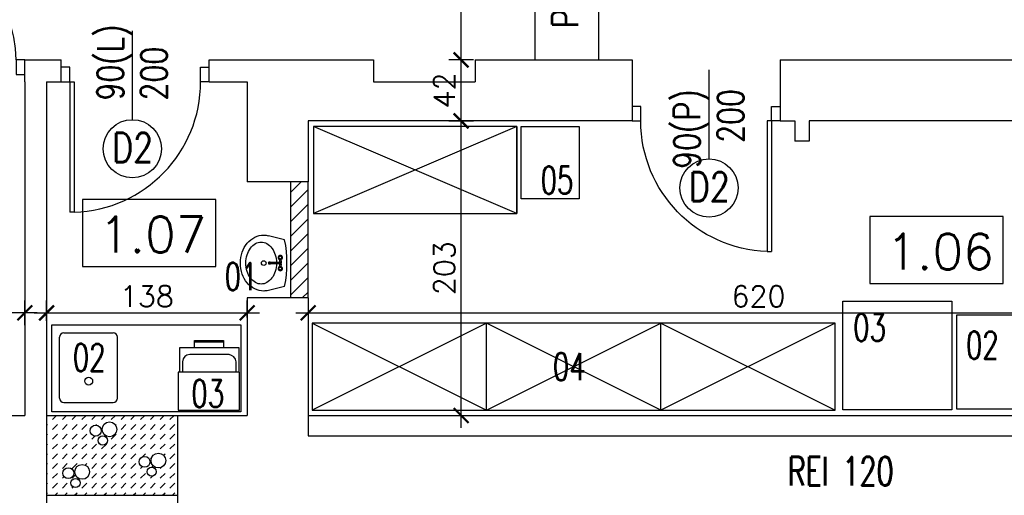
# Model space of a CAD drawing. Header units: millimetres. Extents: x 31969 to 285678, y -69766 to -5517.
# Tile 25 of 37: x 142723 to 143400, y -10660 to -10332. Entities that reach past the tile are written whole.
import ezdxf
from ezdxf.lldxf.tags import DXFTag

# ---------------------------------------------------------------- set-up
doc = ezdxf.new("R2010")
doc.units = ezdxf.units.MM
for name, color, linetype in [('a-biblioteka', 251, 'Continuous'), ('a-opis 3', 15, 'Continuous'), ('a-opis stolarki 1', 3, 'Continuous'), ('a-opis stolarki 2', 1, 'Continuous'), ('a-opis technologii 2', 12, 'Continuous'), ('a-przekrój 2', 251, 'Continuous'), ('a-stolarka drzwiowa', 3, 'Continuous'), ('a-stolarka okienna', 3, 'Continuous'), ('a-wymiary', 11, 'Continuous'), ('a-wyposażenie', 84, 'Continuous'), ('a-ściany działowe projektowane', 5, 'Continuous'), ('a-ściany istniejące murowane', 6, 'Continuous'), ('a-ściany nośne projektowane', 7, 'Continuous')]:
    doc.layers.add(name, color=color, linetype=linetype)
doc.styles.add('MAREK', font='simplex.shx')
doc.styles.add('RS01507', font='romans.shx', dxfattribs={"width": 0.7, "height": 0.15})
doc.styles.add('WYMIAR', font='romans.shx', dxfattribs={"width": 0.8})
tags = doc.linetypes.add('DASHED', pattern=[0.75, 0.5, -0.25]).pattern_tags.tags
tags[6:7] = [DXFTag(74, 4), DXFTag(75, 0), DXFTag(340, '0'), DXFTag(46, 1.0), DXFTag(50, 0.0), DXFTag(44, 0.0), DXFTag(45, 0.0)]
tags[4:5] = [DXFTag(74, 4), DXFTag(75, 0), DXFTag(340, '0'), DXFTag(46, 1.0), DXFTag(50, 0.0), DXFTag(44, 0.0), DXFTag(45, 0.0)]
doc.dimstyles.new('MAREK', dxfattribs={"dimscale": 0.85, "dimtxt": 17, "dimasz": 12, "dimexe": 10, "dimexo": 0.625, "dimgap": 5, "dimtad": 1, "dimdec": 1, "dimdsep": 46, "dimtxsty": 'MAREK', "dimblk1": 'ARCHTICK', "dimblk2": 'ARCHTICK', "dimsah": 1, "dimcen": 2.5, "dimdle": 10, "dimadec": 0, "dimazin": 0, "dimtfac": 1, "dimtdec": 1, "dimtmove": 1, "dimatfit": 3, "dimldrblk": 'ARCHTICK', "dimfxl": 0, "dimtolj": 1, "dimtzin": 0, "dimarcsym": 0})

# ---------------------------------------------------------------- blocks, each defined once
blk = doc.blocks.new('A$C42BE72CD')
at = {"layer": 'a-stolarka drzwiowa'}
for p, q in [((6, 99.95), (0, 99.95)), ((6, 89.95), (6, 99.95)), ((96, 89.95), (96, 99.95)), ((96, 99.95), (102, 99.95)), ((0, 89.95), (6, 89.95)), ((6, 89.95), (9, 89.95)), ((6, 89.95), (6, 0)), ((9, 89.95), (9, 0)), ((102, 89.95), (96, 89.95)), ((9, 0), (6, 0))]:
    blk.add_line(p, q, dxfattribs=at)
at = {"layer": 'a-stolarka drzwiowa', "linetype": 'DASHED', "lineweight": 25, "ltscale": 20}
blk.add_arc((6, 89.95), 90, 271.91021, 0, dxfattribs=at)
blk = doc.blocks.new('_ARCHTICK')
at = {"color": 0, "linetype": 'ByBlock', "const_width": 0.15}
blk.add_lwpolyline([(-0.5, -0.5), (0.5, 0.5)], dxfattribs=at)
blk = doc.blocks.new('*D1399')
at = {"layer": 'a-wymiary', "color": 0, "lineweight": -2, "ltscale": 100}
for p, q in [((142458.07, -10542.86), (142458.07, -10525.86)), ((142726.07, -10542.86), (142726.07, -10525.86)), ((142734.57, -10534.36), (142449.57, -10534.36))]:
    blk.add_line(p, q, dxfattribs=at)
at = {"layer": 'DEFPOINTS', "color": 0}
for p in [(142458.07, -10534.36), (142458.07, -10599.89), (142726.07, -10599.89)]:
    blk.add_point(p, dxfattribs=at)
at = {"layer": 'a-wymiary', "color": 0, "linetype": 'ByBlock', "lineweight": -2, "xscale": 10.2, "yscale": 10.2, "zscale": 10.2, "rotation": 180}
blk.add_blockref('_ARCHTICK', (142458.07, -10534.36), dxfattribs=at)
at = {"layer": 'a-wymiary', "color": 0, "linetype": 'ByBlock', "lineweight": -2, "xscale": 10.2, "yscale": 10.2, "zscale": 10.2}
blk.add_blockref('_ARCHTICK', (142726.07, -10534.36), dxfattribs=at)
at = {"layer": 'a-wymiary', "color": 0, "ltscale": 100, "insert": (142592.07, -10522.88), "char_height": 14.45, "attachment_point": 5, "style": 'MAREK'}
blk.add_mtext('\\A1;268', dxfattribs=at)
blk = doc.blocks.new('*D1406')
at = {"layer": 'a-wymiary', "color": 0, "lineweight": -2, "ltscale": 100}
for p, q in [((143026.41, -10613.6), (143026.41, -10393.6)), ((143017.91, -10402.1), (143034.91, -10402.1)), ((143017.91, -10605.1), (143034.91, -10605.1))]:
    blk.add_line(p, q, dxfattribs=at)
at = {"layer": 'DEFPOINTS', "color": 0}
for p in [(142932.54, -10402.1), (143026.41, -10402.1), (142932.54, -10605.1)]:
    blk.add_point(p, dxfattribs=at)
at = {"layer": 'a-wymiary', "color": 0, "linetype": 'ByBlock', "lineweight": -2, "xscale": 10.2, "yscale": 10.2, "zscale": 10.2}
for p, rotation in [((143026.41, -10402.1), 90), ((143026.41, -10605.1), 270)]:
    blk.add_blockref('_ARCHTICK', p, dxfattribs=dict(at, rotation=rotation))
at = {"layer": 'a-wymiary', "color": 0, "ltscale": 100, "insert": (143014.94, -10503.6), "char_height": 14.45, "attachment_point": 5, "rotation": 90, "style": 'MAREK'}
blk.add_mtext('\\A1;203', dxfattribs=at)
blk = doc.blocks.new('*D1407')
at = {"layer": 'a-wymiary', "color": 0, "lineweight": -2, "ltscale": 100}
for p, q in [((143026.41, -10410.6), (143026.41, -10351.6)), ((143034.91, -10360.1), (143017.91, -10360.1)), ((143017.91, -10402.1), (143034.91, -10402.1))]:
    blk.add_line(p, q, dxfattribs=at)
at = {"layer": 'DEFPOINTS', "color": 0}
for p in [(143026.41, -10360.1), (143041.99, -10360.1), (142932.54, -10402.1)]:
    blk.add_point(p, dxfattribs=at)
at = {"layer": 'a-wymiary', "color": 0, "linetype": 'ByBlock', "lineweight": -2, "xscale": 10.2, "yscale": 10.2, "zscale": 10.2}
for p, rotation in [((143026.41, -10360.1), 90), ((143026.41, -10402.1), 270)]:
    blk.add_blockref('_ARCHTICK', p, dxfattribs=dict(at, rotation=rotation))
at = {"layer": 'a-wymiary', "color": 0, "ltscale": 100, "insert": (143014.94, -10381.1), "char_height": 14.45, "attachment_point": 5, "rotation": 90, "style": 'MAREK'}
blk.add_mtext('\\A1;42', dxfattribs=at)
blk = doc.blocks.new('*D1408')
at = {"layer": 'a-wymiary', "color": 0, "lineweight": -2, "ltscale": 100}
for p, q in [((143026.41, -10368.6), (143026.41, -10192.6)), ((143017.91, -10201.1), (143034.91, -10201.1)), ((143034.91, -10360.1), (143017.91, -10360.1))]:
    blk.add_line(p, q, dxfattribs=at)
at = {"layer": 'DEFPOINTS', "color": 0}
for p in [(143014.52, -10201.1), (143026.41, -10201.1), (143041.99, -10360.1)]:
    blk.add_point(p, dxfattribs=at)
at = {"layer": 'a-wymiary', "color": 0, "linetype": 'ByBlock', "lineweight": -2, "xscale": 10.2, "yscale": 10.2, "zscale": 10.2}
for p, rotation in [((143026.41, -10201.1), 90), ((143026.41, -10360.1), 270)]:
    blk.add_blockref('_ARCHTICK', p, dxfattribs=dict(at, rotation=rotation))
at = {"layer": 'a-wymiary', "color": 0, "ltscale": 100, "insert": (143014.94, -10280.6), "char_height": 14.45, "attachment_point": 5, "rotation": 90, "style": 'MAREK'}
blk.add_mtext('\\A1;159', dxfattribs=at)
blk = doc.blocks.new('*D1420')
at = {"layer": 'a-wymiary', "color": 0, "lineweight": -2, "ltscale": 100}
for p, q in [((142741.07, -10539.81), (142741.07, -10525.86)), ((142879.07, -10537.63), (142879.07, -10525.86)), ((142732.57, -10534.36), (142887.57, -10534.36))]:
    blk.add_line(p, q, dxfattribs=at)
at = {"layer": 'DEFPOINTS', "color": 0}
for p in [(142879.07, -10534.36), (142879.07, -10538.16), (142741.07, -10540.34)]:
    blk.add_point(p, dxfattribs=at)
at = {"layer": 'a-wymiary', "color": 0, "linetype": 'ByBlock', "lineweight": -2, "xscale": 10.2, "yscale": 10.2, "zscale": 10.2, "rotation": 180}
blk.add_blockref('_ARCHTICK', (142741.07, -10534.36), dxfattribs=at)
at = {"layer": 'a-wymiary', "color": 0, "linetype": 'ByBlock', "lineweight": -2, "xscale": 10.2, "yscale": 10.2, "zscale": 10.2}
blk.add_blockref('_ARCHTICK', (142879.07, -10534.36), dxfattribs=at)
at = {"layer": 'a-wymiary', "color": 0, "ltscale": 100, "insert": (142810.07, -10522.88), "char_height": 14.45, "attachment_point": 5, "style": 'MAREK'}
blk.add_mtext('\\A1;138', dxfattribs=at)
blk = doc.blocks.new('*D1421')
at = {"layer": 'a-wymiary', "color": 0, "lineweight": -2, "ltscale": 100}
for p, q in [((143541.07, -10525.86), (143541.07, -10542.86)), ((142921.07, -10528.52), (142921.07, -10542.86)), ((142912.57, -10534.36), (143549.57, -10534.36))]:
    blk.add_line(p, q, dxfattribs=at)
at = {"layer": 'DEFPOINTS', "color": 0}
for p in [(143541.07, -10514.89), (142921.07, -10527.99), (143541.07, -10534.36)]:
    blk.add_point(p, dxfattribs=at)
at = {"layer": 'a-wymiary', "color": 0, "linetype": 'ByBlock', "lineweight": -2, "xscale": 10.2, "yscale": 10.2, "zscale": 10.2, "rotation": 180}
blk.add_blockref('_ARCHTICK', (142921.07, -10534.36), dxfattribs=at)
at = {"layer": 'a-wymiary', "color": 0, "linetype": 'ByBlock', "lineweight": -2, "xscale": 10.2, "yscale": 10.2, "zscale": 10.2}
blk.add_blockref('_ARCHTICK', (143541.07, -10534.36), dxfattribs=at)
at = {"layer": 'a-wymiary', "color": 0, "ltscale": 100, "insert": (143231.07, -10522.88), "char_height": 14.45, "attachment_point": 5, "style": 'MAREK'}
blk.add_mtext('\\A1;620', dxfattribs=at)
blk = doc.blocks.new('A$C742963B9')
at = {"layer": 'a-stolarka drzwiowa'}
for p, q in [((6, 88.49), (0, 88.49)), ((6, 78.49), (6, 88.49)), ((86, 78.49), (86, 88.49)), ((86, 88.49), (92, 88.49)), ((0, 78.49), (6, 78.49)), ((86, 78.49), (83, 78.49)), ((83, 78.49), (83, 0)), ((92, 78.49), (86, 78.49)), ((86, 78.49), (86, 0)), ((83, 0), (86, 0))]:
    blk.add_line(p, q, dxfattribs=at)
at = {"layer": 'a-stolarka drzwiowa', "linetype": 'DASHED', "lineweight": 25, "ltscale": 20}
blk.add_arc((84.5, 78.49), 78.5, 180, 268.90511, dxfattribs=at)

msp = doc.modelspace()

# ---------------------------------------------------------------- hatches: boundary and pattern name
at = {"layer": 'a-przekrój 2', "ltscale": 0.1}
h = msp.add_hatch(dxfattribs=at)
h.set_pattern_fill('LINE', color=256, scale=2.25, angle=45)
h.paths.add_polyline_path([(142921.07, -10444.1), (142909.07, -10444.1), (142909.07, -10524.1), (142921.07, -10524.1)])
at = {"layer": 'a-przekrój 2', "ltscale": 100}
h = msp.add_hatch(dxfattribs=at)
h.set_pattern_fill('DASH', color=256, scale=1.5, angle=45, style=0)
h.set_pattern_definition([(45, (673, 0), (4e-16, 6.73519209), [4.7625, -4.7625])])
h.paths.add_polyline_path([(142831.07, -10605.1), (142815.56, -10605.1), (142815.56, -10631.68, -0.571043), (142823.11, -10636.13, -0.571043), (142815.56, -10640.59), (142815.56, -10641.48, -0.208613), (142816.58, -10643.8, -0.208613), (142815.56, -10646.12), (142815.56, -10660.1), (142831.07, -10660.1)])
h.paths.add_polyline_path([(142815.56, -10631.68), (142815.56, -10605.1), (142780.56, -10640.1), (142800.56, -10660.1), (142815.56, -10660.1), (142815.56, -10646.12, -0.654789), (142810.24, -10643.8, -0.654789), (142815.56, -10641.48), (142815.56, -10640.59, -0.27304), (142812.93, -10636.13, -0.27304)])
h.paths.add_polyline_path([(142812.28, -10637.02, -1), (142804.71, -10637.02, -1)], flags=16)
h.paths.add_polyline_path([(142815.56, -10605.1), (142780.56, -10605.1), (142780.56, -10611.25, -0.68768), (142789.44, -10614.65, -0.68768), (142780.56, -10618.05), (142780.56, -10619.26, -0.338581), (142782.9, -10622.32, -0.338581), (142780.56, -10625.37), (142780.56, -10640.1)])
h.paths.add_polyline_path([(142776.57, -10622.32, -0.49412), (142780.56, -10619.26), (142780.56, -10618.05, -0.185059), (142779.26, -10614.65, -0.185059), (142780.56, -10611.25), (142780.56, -10605.1), (142745.56, -10605.1), (142780.56, -10640.1), (142780.56, -10625.37, -0.49412)])
h.paths.add_polyline_path([(142771.04, -10615.54, -1), (142778.6, -10615.54, -1)], flags=16)
h.paths.add_polyline_path([(142745.56, -10605.1), (142745.56, -10660.1), (142760.56, -10660.1), (142780.56, -10640.1)])
h.paths.add_polyline_path([(142770.62, -10643.93, -1), (142760.44, -10643.93, -1)], flags=16)
h.paths.add_polyline_path([(142759.79, -10644.82, -1), (142752.22, -10644.82, -1)], flags=16)
h.paths.add_polyline_path([(142764.09, -10651.59, -1), (142757.75, -10651.59, -1)], flags=16)
h.paths.add_polyline_path([(142745.56, -10605.1), (142741.07, -10605.1), (142741.07, -10660.1), (142745.56, -10660.1)])
h.paths.add_polyline_path([(142780.56, -10640.1), (142760.56, -10660.1), (142780.56, -10660.1)], flags=17)
h.paths.add_polyline_path([(142780.56, -10640.1), (142780.56, -10660.1), (142800.56, -10660.1)], flags=17)

# ---------------------------------------------------------------- linework, layer by layer
at = {"layer": 'a-biblioteka', "linetype": 'DASHED', "lineweight": 25, "ltscale": 20}
for p, q in [((143077.07, -10201.1), (143077.07, -10360.1)), ((143121.07, -10201.1), (143121.07, -10360.1))]:
    msp.add_line(p, q, dxfattribs=at)
at = {"layer": 'a-opis 3'}
for points in [[(142857.59, -10456.2), (142765.67, -10456.2), (142765.67, -10502.44), (142857.59, -10502.44)], [(143399.61, -10467.93), (143307.69, -10467.93), (143307.69, -10514.17), (143399.61, -10514.17)]]:
    msp.add_lwpolyline(points, close=True, dxfattribs=at)
at = {"layer": 'a-opis stolarki 1'}
for p, q in [((142800.07, -10401.23), (142800.07, -10339.94)), ((143197.07, -10428.23), (143197.07, -10366.94))]:
    msp.add_line(p, q, dxfattribs=at)
at = {"layer": 'a-opis stolarki 2'}
for centre in [(142800.07, -10421.28), (143197.07, -10448.28)]:
    msp.add_circle(centre, 20.05, dxfattribs=at)
at = {"layer": 'a-przekrój 2'}
for centre, radius in [((142774.82, -10615.54), 3.78), ((142784.35, -10614.65), 5.09), ((142779.73, -10622.32), 3.17), ((142808.49, -10637.02), 3.78), ((142818.02, -10636.13), 5.09), ((142756, -10644.82), 3.78), ((142765.53, -10643.93), 5.09), ((142813.41, -10643.8), 3.17), ((142760.92, -10651.59), 3.17)]:
    msp.add_circle(centre, radius, dxfattribs=at)
at = {"layer": 'a-stolarka okienna', "linetype": 'DASHED', "lineweight": 25, "ltscale": 20}
for p, q in [((142921.07, -10605.1), (142921.07, -10619.1)), ((142921.07, -10619.1), (143555.07, -10619.1))]:
    msp.add_line(p, q, dxfattribs=at)
at = {"layer": 'a-wyposażenie'}
for p, q in [((143064.85, -10465.86), (142924.85, -10405.86)), ((142924.85, -10405.86), (142924.85, -10465.86)), ((143064.85, -10405.86), (142924.85, -10405.86)), ((143064.85, -10405.86), (142924.85, -10465.86)), ((143064.85, -10465.86), (143064.85, -10405.86)), ((143064.85, -10405.86), (143064.85, -10465.86)), ((142924.85, -10465.86), (143064.85, -10465.86)), ((142904.93, -10484), (142893.76, -10481.2)), ((142901.47, -10497.17), (142901.28, -10499.63)), ((142902.35, -10497.17), (142902.53, -10499.63)), ((142894.73, -10499.42), (142894.28, -10499.42)), ((142894.73, -10500.69), (142894.28, -10500.69)), ((142901.91, -10499.63), (142894.73, -10499.63)), ((142901.91, -10500.49), (142894.73, -10500.49)), ((142901.28, -10500.49), (142901.47, -10502.94)), ((142902.53, -10500.49), (142902.35, -10502.94)), ((142904.93, -10516.11), (142893.76, -10518.91)), ((142744.67, -10602.6), (142744.67, -10542.6)), ((142744.67, -10542.6), (142874.67, -10542.6)), ((142874.67, -10542.6), (142874.67, -10602.6)), ((143283.86, -10541.36), (142923.86, -10541.36)), ((142923.86, -10541.36), (142923.86, -10601.36)), ((143043.86, -10541.36), (142923.86, -10601.36)), ((142923.86, -10541.36), (143043.86, -10601.36)), ((143043.86, -10601.36), (143043.86, -10541.36)), ((143163.86, -10601.36), (143043.86, -10541.36)), ((143043.86, -10601.36), (143163.86, -10541.36)), ((143283.86, -10541.36), (143163.86, -10601.36)), ((143163.86, -10541.36), (143283.86, -10601.36)), ((143163.86, -10601.36), (143163.86, -10541.36)), ((143283.86, -10601.36), (143283.86, -10541.36)), ((142749.91, -10593.16), (142749.91, -10551.07)), ((142752.91, -10548.07), (142786.91, -10548.07)), ((142789.91, -10593.16), (142789.91, -10551.07)), ((142842.82, -10558.43), (142842.82, -10553.43)), ((142842.82, -10553.43), (142862.82, -10553.43)), ((142862.82, -10553.43), (142862.82, -10558.43)), ((142873.64, -10558.43), (142832.64, -10558.43)), ((142832.64, -10558.43), (142832.64, -10575.3)), ((142842.82, -10554.43), (142862.82, -10554.43)), ((142873.64, -10575.3), (142873.64, -10558.43)), ((142866.64, -10563.07), (142839.64, -10563.07)), ((142834.64, -10568.07), (142834.64, -10575.3)), ((142871.64, -10575.3), (142871.64, -10568.07)), ((142873.92, -10575.3), (142831.72, -10575.3)), ((142831.72, -10575.3), (142831.72, -10601.52)), ((142873.92, -10601.52), (142873.92, -10575.3)), ((142752.91, -10596.16), (142786.91, -10596.16)), ((142874.67, -10602.6), (142744.67, -10602.6)), ((142874.67, -10602.6), (142744.67, -10602.6)), ((142831.72, -10601.52), (142873.92, -10601.52)), ((142923.86, -10601.36), (143283.86, -10601.36))]:
    msp.add_line(p, q, dxfattribs=at)
for points in [[(143107.7, -10405.86), (143107.7, -10455.86), (143067.7, -10455.86), (143067.7, -10405.86)], [(143289.24, -10526.22), (143364.24, -10526.22), (143364.24, -10601.22), (143289.24, -10601.22)], [(143367.67, -10535.63), (143432.67, -10535.63), (143432.67, -10600.63), (143367.67, -10600.63)]]:
    msp.add_lwpolyline(points, close=True, dxfattribs=at)
for points in [[(142890.48, -10519.32, -0.115836), (142884.49, -10517.91, -0.104065), (142879.13, -10513.68, -0.09084), (142875.69, -10507.58, -0.083285), (142874.43, -10500.06, -0.083285), (142875.69, -10492.53, -0.09084), (142879.13, -10486.43, -0.104065), (142884.49, -10482.2, -0.115836), (142890.48, -10480.79, -0.061594), (142893.76, -10481.2, -0.104065)], [(142899.29, -10500.49, -0.067885), (142898.45, -10505.77, -0.084294), (142896.21, -10510.27, -0.106458), (142892.61, -10513.49, -0.130058), (142888.77, -10514.5, -0.130058), (142884.94, -10513.49, -0.106458), (142881.34, -10510.27, -0.084294), (142879.1, -10505.77, -0.073345), (142878.26, -10500.06, -0.073345), (142879.1, -10494.35, -0.084294), (142881.34, -10489.84, -0.106458), (142884.94, -10486.62, -0.130058), (142888.77, -10485.61, -0.130058), (142892.61, -10486.62, -0.106458), (142896.21, -10489.84, -0.084294), (142898.45, -10494.35, -0.067885), (142899.29, -10499.63, -0.067885)], [(142894.28, -10499.42, 0.104546), (142894.06, -10499.47, 0.100796), (142893.87, -10499.61, 0.095911), (142893.74, -10499.81, 0.09272), (142893.69, -10500.06, 0.09272), (142893.74, -10500.3, 0.095911), (142893.87, -10500.5, 0.100796), (142894.06, -10500.64, 0.104546), (142894.28, -10500.69, 0.104546)], [(142895.16, -10499.63, 0.009141), (142895.15, -10499.61, 0.100796), (142894.95, -10499.47, 0.104546), (142894.73, -10499.42, 0.104546), (142894.5, -10499.47, 0.100796), (142894.31, -10499.61, 0.095911), (142894.18, -10499.81, 0.09272), (142894.14, -10500.06, 0.09272), (142894.18, -10500.3, 0.095911), (142894.31, -10500.5, 0.100796), (142894.5, -10500.64, 0.104546), (142894.73, -10500.69, 0.104546), (142894.95, -10500.64, 0.100796), (142895.15, -10500.5, 0.009141), (142895.16, -10500.49, 0.09272)], [(142894.73, -10499.63, 0.104546), (142894.59, -10499.66, 0.100796), (142894.46, -10499.75, 0.095911), (142894.37, -10499.89, 0.09272), (142894.34, -10500.06, 0.09272), (142894.37, -10500.23, 0.095911), (142894.46, -10500.36, 0.100796), (142894.59, -10500.46, 0.104546), (142894.73, -10500.49, 0.104546)], [(142893.76, -10518.91, -0.061594), (142890.48, -10519.32, -0.115836)]]:
    msp.add_lwpolyline(points, format="xyb", dxfattribs=at)
for centre, radius in [((142890.51, -10500.06), 1.61), ((142901.91, -10496.26), 1.01), ((142901.91, -10503.85), 1.01), ((142770.06, -10581.4), 2.7)]:
    msp.add_circle(centre, radius, dxfattribs=at)
for centre, radius, start, end in [((142825.46, -10500.06), 81.07, 348.57881, 11.42119), ((142901.91, -10496.26), 1.52, 288.47955, 251.52045), ((142901.91, -10500.06), 0.758, 214.51811, 145.48189), ((142901.91, -10503.85), 1.52, 108.47955, 71.52045), ((142901.91, -10500.06), 0.43, 270, 90), ((142752.91, -10551.07), 3, 90, 180), ((142786.91, -10551.07), 3, 0, 90), ((142839.64, -10568.07), 5, 90, 180), ((142865.64, -10569.08), 6.09, 9.48946, 80.51054), ((142752.91, -10593.16), 3, 180, 270), ((142786.91, -10593.16), 3, 270, 0)]:
    msp.add_arc(centre, radius, start, end, dxfattribs=at)
at = {"layer": 'a-ściany działowe projektowane', "ltscale": 20}
for p, q in [((142909.07, -10524.1), (142909.07, -10444.1)), ((142921.07, -10524.1), (142921.07, -10444.1))]:
    msp.add_line(p, q, dxfattribs=at)
at = {"layer": 'a-ściany istniejące murowane'}
for p, q in [((142726.07, -10360.1), (142751.07, -10360.1)), ((142726.07, -10375.1), (142726.07, -10360.1)), ((142751.07, -10375.1), (142751.07, -10360.1)), ((142853.07, -10360.1), (142966.07, -10360.1)), ((142853.07, -10375.1), (142853.07, -10360.1)), ((142966.07, -10360.1), (142966.07, -10375.1)), ((143036.07, -10360.1), (143144.07, -10360.1)), ((143036.07, -10360.1), (143036.07, -10375.1)), ((143144.07, -10360.1), (143144.07, -10402.1)), ((143246.07, -10360.1), (143541.07, -10360.1)), ((143246.07, -10360.1), (143246.07, -10402.1)), ((142726.07, -10375.1), (142726.07, -10375.1)), ((142726.07, -10375.1), (142726.07, -10605.1)), ((142741.07, -10375.1), (142751.07, -10375.1)), ((142741.07, -10375.1), (142741.07, -10605.1)), ((142853.07, -10375.1), (142879.07, -10375.1)), ((142879.07, -10375.1), (142879.07, -10444.1)), ((142966.07, -10375.1), (143036.07, -10375.1)), ((142921.07, -10402.1), (142921.07, -10444.1)), ((143144.07, -10402.1), (142921.07, -10402.1)), ((143246.07, -10402.1), (143256.07, -10402.1)), ((143256.07, -10402.1), (143256.07, -10416.1)), ((143541.07, -10402.1), (143266.07, -10402.1)), ((143266.07, -10402.1), (143266.07, -10416.1)), ((143266.07, -10416.1), (143256.07, -10416.1)), ((142921.07, -10444.1), (142879.07, -10444.1)), ((142879.07, -10524.1), (142879.07, -10605.1)), ((142921.07, -10524.1), (142879.07, -10524.1)), ((142921.07, -10524.1), (142921.07, -10605.1)), ((142613.07, -10605.1), (142726.07, -10605.1)), ((142741.07, -10605.1), (142741.07, -10675.1)), ((142831.07, -10605.1), (142879.07, -10605.1)), ((142831.07, -10605.1), (142831.07, -10675.1)), ((142921.07, -10605.1), (143541.07, -10605.1))]:
    msp.add_line(p, q, dxfattribs=at)
at = {"layer": 'a-ściany nośne projektowane', "ltscale": 100}
for p, q in [((142741.07, -10605.1), (142831.07, -10605.1)), ((142741.07, -10660.1), (142831.07, -10660.1))]:
    msp.add_line(p, q, dxfattribs=at)

# ---------------------------------------------------------------- block references
at = {"layer": 'a-stolarka drzwiowa', "ltscale": 100, "rotation": 180}
msp.add_blockref('A$C742963B9', (142726.07, -10281.61), dxfattribs=at)
at = {"layer": 'a-stolarka drzwiowa', "ltscale": 100}
msp.add_blockref('A$C42BE72CD', (142751.07, -10465.05), dxfattribs=at)
at = {"layer": 'a-stolarka drzwiowa', "ltscale": 100, "xscale": -1}
msp.add_blockref('A$C42BE72CD', (143246.07, -10492.05), dxfattribs=at)

# ---------------------------------------------------------------- texts
at = {"layer": 'a-biblioteka', "insert": (143112.97, -10262.1), "char_height": 18, "width": 35.8438, "attachment_point": 9, "rotation": 90, "style": 'WYMIAR'}
msp.add_mtext('{\\Fromans.shx;\\W1.30304; }Podciąg', dxfattribs=at)
at = {"layer": 'a-opis 3', "style": 'MAREK'}
for s, p in [('1.07', (142777.15, -10492.73)), ('1.06', (143319.17, -10504.46))]:
    msp.add_text(s, height=24.659, dxfattribs=at).set_placement(p)
at = {"layer": 'a-opis 3', "ltscale": 40, "insert": (142974.66, -10653.25), "char_height": 19.613, "width": 649.6209, "attachment_point": 7, "style": 'RS01507'}
msp.add_mtext('{\\Fromans.shx;\\W6.85444;   }REI 120', dxfattribs=at)
at = {"layer": 'a-opis stolarki 1', "char_height": 18, "width": 35.8438, "rotation": 90, "style": 'WYMIAR'}
for s, insert, attachment_point in [('{\\Fromans.shx;\\W1.24457; }\\P90(L)\\P200', (142823.94, -10388.01), 7), ('{\\Fromans.shx;\\W2.66019; }\\P{\\Fromans.shx;\\W0.56495; }90(P)\\P{\\Fromans.shx;\\W1.23162; }200', (143220.94, -10380.16), 9)]:
    msp.add_mtext(s, dxfattribs=dict(at, insert=insert, attachment_point=attachment_point))
at = {"layer": 'a-opis stolarki 2', "char_height": 20.047, "width": 23.6587, "attachment_point": 9, "style": 'WYMIAR'}
for insert in [(142814.37, -10430.46), (143211.37, -10457.46)]:
    msp.add_mtext('D2', dxfattribs=dict(at, insert=insert))
at = {"layer": 'a-opis technologii 2', "ltscale": 40, "style": 'RS01507', "width": 0.7}
for s, p in [('05', (143081.1, -10452.26)), ('01', (142863.65, -10518.72)), ('03', (143296.3, -10553.76)), ('02', (143373.89, -10565.93)), ('02', (142759.04, -10574.44)), ('04', (143089.57, -10580.84)), ('03', (142840.71, -10599.41))]:
    msp.add_text(s, height=18.813, dxfattribs=at).set_placement(p)
at = {"layer": 'a-wyposażenie', "flags": 9}
for tag, p, s in [('FIXT_CODE', (142904.78, -10516.11), '10'), ('FU_TOTAL', (142904.82, -10516.11), '2.0'), ('FU_WASTE', (142904.86, -10516.11), '1.0'), ('FU_HOT', (142904.9, -10516.11), '1.5'), ('FU_COLD', (142904.94, -10516.11), '1.5')]:
    msp.add_attdef(tag, p, s, height=0.0161, rotation=90, dxfattribs=at)

# ---------------------------------------------------------------- dimensions: what is measured, and where the dimension line sits
at = {"layer": 'a-wymiary', "ltscale": 100}
for base, p1, p2, picture, middle in [((143026.41, -10201.1), (143041.99, -10360.1), (143014.52, -10201.1), '*D1408', (143014.94, -10280.6)), ((143026.41, -10360.1), (142932.54, -10402.1), (143041.99, -10360.1), '*D1407', (143014.94, -10381.1)), ((143026.41, -10402.1), (142932.54, -10605.1), (142932.54, -10402.1), '*D1406', (143014.94, -10503.6))]:
    dim = msp.add_linear_dim(base=base, p1=p1, p2=p2, angle=90, dimstyle='MAREK', dxfattribs=at)
    dim.commit()
    dim.dimension.update_dxf_attribs({"geometry": picture, "text_midpoint": middle})
for base, p1, p2, picture, middle in [((142458.07, -10534.36), (142726.07, -10599.89), (142458.07, -10599.89), '*D1399', (142592.07, -10522.88)), ((142879.07, -10534.36), (142741.07, -10540.34), (142879.07, -10538.16), '*D1420', (142810.07, -10522.88)), ((143541.07, -10534.36), (142921.07, -10527.99), (143541.07, -10514.89), '*D1421', (143231.07, -10522.88))]:
    dim = msp.add_linear_dim(base=base, p1=p1, p2=p2, dimstyle='MAREK', dxfattribs=at)
    dim.commit()
    dim.dimension.update_dxf_attribs({"geometry": picture, "text_midpoint": middle})

doc.saveas('drawing.dxf')
